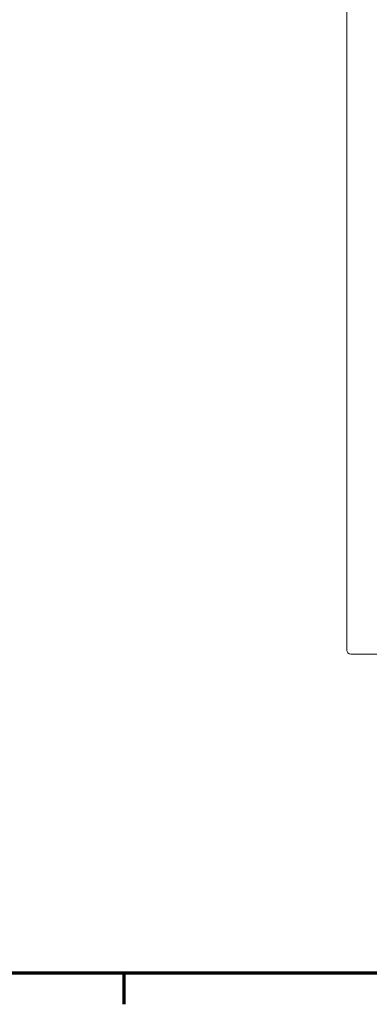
# Model space of a CAD drawing. Header units: millimetres. Extents: x 0 to 1188, y 0 to 840.
# Tile 2 of 19: x 271 to 358, y 12 to 258. Entities that reach past the tile are written whole.
import ezdxf

# ---------------------------------------------------------------- set-up
doc = ezdxf.new("R2010")
doc.units = ezdxf.units.MM
doc.header["$LTSCALE"] = 2
doc.layers.add('Rahmen (ISO)', color=7, linetype='Continuous', lineweight=70)
doc.layers.add('Sichtbar (ISO)', color=7, linetype='Continuous', lineweight=50)

# ---------------------------------------------------------------- blocks, each defined once
blk = doc.blocks.new('Ränder Vorgaberahmen')
at = {"layer": 'Rahmen (ISO)'}
blk.add_line((148.5, 10), (148.5, 6.1), dxfattribs=at)
at = {"layer": 'Rahmen (ISO)', "flags": 128}
blk.add_lwpolyline([(10, 10), (10, 410), (584, 410), (584, 10), (10, 10)], dxfattribs=at)

msp = doc.modelspace()

# ---------------------------------------------------------------- linework, layer by layer
at = {"layer": 'Sichtbar (ISO)', "lineweight": 5}
for p, q in [((352.5837, 279.5095), (352.5837, 100.5095)), ((353.5837, 99.5095), (464.5837, 99.5095))]:
    msp.add_line(p, q, dxfattribs=at)
msp.add_arc((353.5837, 100.5095), 1, 180, 270, dxfattribs=at)

# ---------------------------------------------------------------- block references
at = {"xscale": 2, "yscale": 2, "zscale": 2}
msp.add_blockref('Ränder Vorgaberahmen', (0, 0), dxfattribs=at)

doc.saveas('drawing.dxf')
